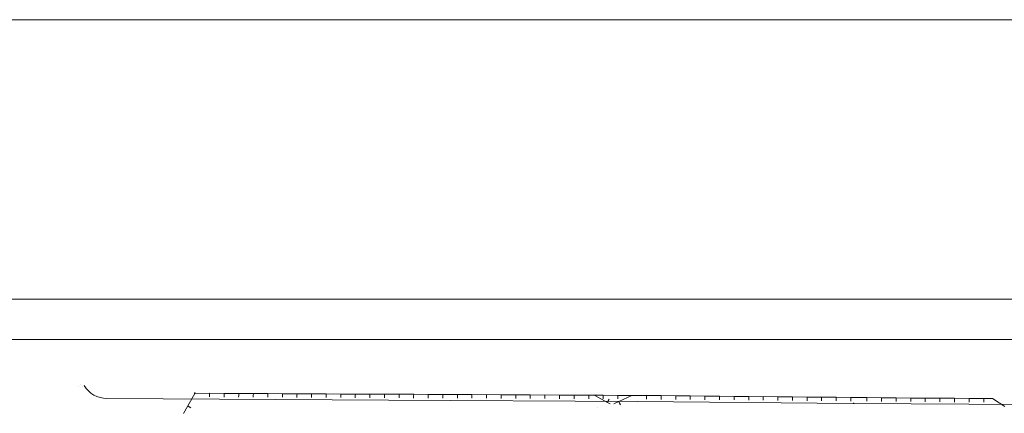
# Model space of a CAD drawing. Header units: metres. Extents: x -15 to 143, y -45 to 47.
# Tile 32 of 41: x 87.2 to 92.06, y 33.14 to 35.09. Entities that reach past the tile are written whole.
import ezdxf

# ---------------------------------------------------------------- set-up
doc = ezdxf.new("R2010")
doc.units = ezdxf.units.M
doc.header["$LTSCALE"] = 0.0125
doc.layers.add('X_YYY_STF_8', color=7, linetype='Continuous', lineweight=9)
doc.layers.add('X_YYY_STF__8', color=7, linetype='Continuous')

# ---------------------------------------------------------------- blocks, each defined once
blk = doc.blocks.new('Ü_Plan_W')
at = {"layer": 'X_YYY_STF_8', "linetype": 'Continuous', "lineweight": 0}
for points in [[(0.5108, 6.0257), (0.5103, 6.0245), (0.5091, 6.0245), (0.5082, 6.0257), (0.5091, 6.027), (0.5103, 6.027), (0.5108, 6.0257)], [(3.2205, 5.9843), (3.2201, 5.9834), (3.2188, 5.9834), (3.218, 5.9843), (3.2188, 5.9855), (3.2201, 5.9855), (3.2205, 5.9843)]]:
    blk.add_hatch(color=256, dxfattribs=at).paths.add_polyline_path(points, flags=0)
for p, q in [((0.0315, 6.055), (0.0315, 6.0545)), ((0.0404, 6.0634), (0.04, 6.0634)), ((0.0489, 6.0545), (0.0489, 6.055)), ((1.3066, 5.997), (0.1471, 6.0041)), ((0.5091, 6.0249), (0.4799, 5.9737)), ((0.5103, 6.0257), (0.5108, 6.0257)), ((0.5696, 6.0253), (0.5696, 6.0257)), ((0.5696, 6.0257), (0.6297, 6.0253)), ((0.5696, 6.0181), (0.5696, 6.0105)), ((0.6297, 6.0253), (0.6297, 6.0251)), ((0.6297, 6.0253), (0.6898, 6.0249)), ((0.6297, 6.0177), (0.6297, 6.0101)), ((0.6898, 6.0173), (0.6894, 6.0097)), ((0.6898, 6.0249), (0.6898, 6.0249)), ((0.6898, 6.0249), (0.7495, 6.0245)), ((0.7495, 6.0245), (0.7499, 6.0245)), ((0.7495, 6.0168), (0.7495, 6.0097)), ((0.7499, 6.0245), (0.8096, 6.0245)), ((0.8096, 6.0245), (0.8096, 6.0245)), ((0.8096, 6.0245), (0.8697, 6.024)), ((0.8096, 6.0168), (0.8096, 6.0092)), ((0.8697, 6.0164), (0.8693, 6.0092)), ((0.8697, 6.024), (0.8697, 6.0238)), ((0.8697, 6.024), (0.9294, 6.0236)), ((0.9294, 6.0236), (0.9299, 6.0236)), ((0.9294, 6.0164), (0.9294, 6.0088)), ((0.9299, 6.0236), (0.9895, 6.0236)), ((0.9895, 6.0236), (0.9895, 6.0234)), ((0.9895, 6.0236), (1.0497, 6.0232)), ((0.9895, 6.016), (0.9895, 6.0084)), ((1.0497, 6.0232), (1.0497, 6.023)), ((1.0497, 6.0232), (1.1098, 6.0228)), ((1.0497, 6.0156), (1.0497, 6.008)), ((1.1098, 6.0152), (1.1093, 6.008)), ((1.1098, 6.0228), (1.1098, 6.0228)), ((1.1098, 6.0228), (1.1695, 6.0224)), ((1.1695, 6.0224), (1.1699, 6.0228)), ((1.1695, 6.0152), (1.1695, 6.0075)), ((1.1699, 6.0228), (1.2296, 6.0224)), ((1.2296, 6.0224), (1.2296, 6.0221)), ((1.2296, 6.0224), (1.2897, 6.0219)), ((1.2296, 6.0147), (1.2296, 6.0071)), ((1.2897, 6.0219), (1.2897, 6.0219)), ((1.2897, 6.0219), (1.3498, 6.0215)), ((1.2897, 6.0143), (1.2897, 6.0071)), ((2.3311, 5.9919), (1.3066, 5.997)), ((1.3498, 6.0143), (1.3494, 6.0067)), ((1.3498, 6.0215), (1.3498, 6.0219)), ((1.3498, 6.0219), (1.4095, 6.0215)), ((1.4095, 6.0215), (1.4099, 6.0215)), ((1.4095, 6.0139), (1.4095, 6.0063)), ((1.4099, 6.0215), (1.4696, 6.0211)), ((1.4696, 6.0211), (1.4696, 6.0209)), ((1.4696, 6.0211), (1.5297, 6.0207)), ((1.4696, 6.0135), (1.4696, 6.0063)), ((1.5297, 6.0207), (1.5297, 6.0211)), ((1.5297, 6.0211), (1.5894, 6.0207)), ((1.5297, 6.0135), (1.5297, 6.0058)), ((1.5894, 6.0207), (1.5898, 6.0207)), ((1.5894, 6.013), (1.5894, 6.0054)), ((1.5898, 6.0207), (1.6495, 6.0202)), ((1.6495, 6.0202), (1.6495, 6.02)), ((1.6495, 6.0202), (1.7096, 6.0198)), ((1.6495, 6.0126), (1.6495, 6.0054)), ((1.7096, 6.0198), (1.7096, 6.0202)), ((1.7096, 6.0202), (1.7697, 6.0198)), ((1.7096, 6.0126), (1.7096, 6.005)), ((1.7697, 6.0122), (1.7693, 6.0046)), ((1.7697, 6.0198), (1.7697, 6.0198)), ((1.7697, 6.0198), (1.8294, 6.0194)), ((1.8294, 6.0194), (1.8299, 6.0194)), ((1.8294, 6.0118), (1.8294, 6.0041)), ((1.8299, 6.0194), (1.8895, 6.019)), ((1.8895, 6.019), (1.8895, 6.0188)), ((1.8895, 6.019), (1.9497, 6.0185)), ((1.8895, 6.0113), (1.8895, 6.0041)), ((1.9497, 6.0185), (1.9497, 6.019)), ((1.9497, 6.019), (2.0098, 6.0185)), ((1.9497, 6.0113), (1.9497, 6.0037)), ((2.0098, 6.0109), (2.0094, 6.0033)), ((2.0098, 6.0185), (2.0098, 6.0183)), ((2.0098, 6.0185), (2.0695, 6.0181)), ((2.0695, 6.0181), (2.0699, 6.0181)), ((2.0695, 6.0109), (2.0695, 6.0033)), ((2.0699, 6.0181), (2.1296, 6.0181)), ((2.1296, 6.0181), (2.1296, 6.0179)), ((2.1296, 6.0181), (2.1897, 6.0177)), ((2.1296, 6.0105), (2.1296, 6.0029)), ((2.1897, 6.0177), (2.1897, 6.0177)), ((2.1897, 6.0177), (2.2498, 6.0173)), ((2.1897, 6.0101), (2.1897, 6.0025)), ((2.2104, 5.9948), (2.2142, 6.0012)), ((2.2498, 6.0097), (2.2494, 6.0025)), ((2.2498, 6.0173), (2.2498, 6.0171)), ((2.2498, 6.0173), (2.3078, 6.0168)), ((2.3078, 6.0168), (2.3679, 6.0164)), ((2.3679, 6.0164), (2.3679, 6.0164)), ((2.3679, 6.0164), (2.428, 6.016)), ((2.3679, 6.0088), (2.3679, 6.0016)), ((2.4276, 6.0084), (2.4276, 6.0008)), ((2.428, 6.016), (2.428, 6.0158)), ((2.428, 6.016), (2.4877, 6.0152)), ((2.4877, 6.0152), (2.4881, 6.0156)), ((2.4877, 6.008), (2.4877, 6.0003)), ((2.4881, 6.0156), (2.5478, 6.0147)), ((2.5478, 6.0147), (2.5478, 6.0145)), ((2.5478, 6.0147), (2.608, 6.0143)), ((2.5478, 6.0071), (2.5478, 5.9999)), ((2.608, 6.0143), (2.608, 6.0141)), ((2.608, 6.0143), (2.6681, 6.0135)), ((2.608, 6.0067), (2.608, 5.9991)), ((2.6676, 6.0063), (2.6676, 5.9986)), ((2.6681, 6.0135), (2.6681, 6.0139)), ((2.6681, 6.0139), (2.7278, 6.013)), ((2.7278, 6.013), (2.7282, 6.013)), ((2.7278, 6.0054), (2.7278, 5.9982)), ((2.7282, 6.013), (2.7879, 6.0126)), ((2.7879, 6.0126), (2.7879, 6.0124)), ((2.7879, 6.0126), (2.848, 6.0118)), ((2.7879, 6.005), (2.7879, 5.9974)), ((2.848, 6.0118), (2.848, 6.0122)), ((2.848, 6.0122), (2.9081, 6.0113)), ((2.848, 6.0046), (2.848, 5.997)), ((2.9077, 6.0037), (2.9077, 5.9965)), ((2.9081, 6.0113), (2.9081, 6.0111)), ((2.9081, 6.0113), (2.9678, 6.0109)), ((2.9678, 6.0109), (2.9678, 6.0107)), ((2.9678, 6.0109), (3.0279, 6.0101)), ((2.9678, 6.0033), (2.9678, 5.9957)), ((3.0279, 6.0101), (3.0279, 6.0099)), ((3.0279, 6.0101), (3.088, 6.0097)), ((3.0279, 6.0025), (3.0279, 5.9953)), ((3.0876, 6.002), (3.0876, 5.9948)), ((3.088, 6.0097), (3.088, 6.0094)), ((3.088, 6.0097), (3.1477, 6.0092)), ((3.1477, 6.0092), (3.1481, 6.0092)), ((3.1477, 6.0016), (3.1477, 5.994)), ((3.1481, 6.0092), (3.2078, 6.0084)), ((3.2078, 6.0084), (3.2078, 6.0084)), ((3.2078, 6.0084), (3.2205, 6.0084)), ((3.2078, 6.0008), (3.2078, 5.9936)), ((3.2747, 6.008), (3.2747, 6.008)), ((3.2747, 6.008), (3.3348, 6.0075)), ((3.2747, 6.0003), (3.2747, 5.9927)), ((3.3348, 6.0075), (3.3348, 6.0073)), ((3.3348, 6.0075), (3.3949, 6.0067)), ((3.3348, 5.9999), (3.3348, 5.9923)), ((3.3945, 5.9995), (3.3945, 5.9919)), ((3.3949, 6.0067), (3.3949, 6.0071)), ((3.3949, 6.0071), (3.4546, 6.0063)), ((3.4546, 6.0063), (3.455, 6.0063)), ((3.4546, 5.9986), (3.4546, 5.9915)), ((3.455, 6.0063), (3.5147, 6.0058)), ((3.5147, 6.0058), (3.5147, 6.0058)), ((3.5147, 6.0058), (3.5748, 6.0054)), ((3.5147, 5.9982), (3.5147, 5.991)), ((3.5748, 6.0054), (3.5748, 6.0054)), ((3.5748, 6.0054), (3.635, 6.005)), ((3.5748, 5.9978), (3.5748, 5.9902)), ((3.6345, 5.9974), (3.6345, 5.9898)), ((3.635, 6.005), (3.635, 6.0048)), ((3.635, 6.005), (3.6946, 6.0041)), ((3.6946, 6.0041), (3.6951, 6.0046)), ((3.6946, 5.997), (3.6946, 5.9893)), ((3.6951, 6.0046), (3.7548, 6.0037)), ((3.7548, 6.0037), (3.7548, 6.0035)), ((3.7548, 6.0037), (3.7916, 6.0037)), ((3.7548, 5.9965), (3.7548, 5.9889)), ((3.7916, 6.0037), (3.8424, 5.9711)), ((0.4799, 5.9737), (0.4621, 5.9432)), ((0.4799, 5.9737), (0.4799, 5.9735)), ((0.4862, 5.9699), (0.4925, 5.966)), ((2.1639, 5.9673), (2.1639, 5.9671)), ((2.2071, 5.9881), (2.2071, 5.9885)), ((2.2071, 5.9885), (2.2181, 5.9821)), ((2.2536, 5.9915), (2.2329, 5.9817)), ((2.2536, 5.9915), (2.2536, 5.9912)), ((2.257, 5.9847), (2.26, 5.9779))]:
    blk.add_line(p, q, dxfattribs=at)
at = {"layer": 'X_YYY_STF_8', "linetype": 'Continuous', "lineweight": 9}
for p, q in [((0.5108, 6.0257), (0.5696, 6.0253)), ((0.5696, 6.0253), (0.5696, 6.0257)), ((0.6297, 6.0253), (0.6297, 6.0251)), ((0.6898, 6.0249), (0.6898, 6.0249)), ((0.7495, 6.0245), (0.7499, 6.0245)), ((0.8096, 6.0245), (0.8096, 6.0245)), ((0.8697, 6.024), (0.8697, 6.0238)), ((0.9294, 6.0236), (0.9299, 6.0236)), ((0.9895, 6.0236), (0.9895, 6.0234)), ((1.0497, 6.0232), (1.0497, 6.023)), ((1.1098, 6.0228), (1.1098, 6.0228)), ((1.1695, 6.0224), (1.1699, 6.0228)), ((1.2296, 6.0224), (1.2296, 6.0221)), ((1.2897, 6.0219), (1.2897, 6.0219)), ((1.3498, 6.0215), (1.3498, 6.0219)), ((1.4095, 6.0215), (1.4099, 6.0215)), ((1.4696, 6.0211), (1.4696, 6.0209)), ((1.5297, 6.0207), (1.5297, 6.0211)), ((1.5894, 6.0207), (1.5898, 6.0207)), ((1.6495, 6.0202), (1.6495, 6.02)), ((1.7096, 6.0198), (1.7096, 6.0202)), ((1.7697, 6.0198), (1.7697, 6.0198)), ((1.8294, 6.0194), (1.8299, 6.0194)), ((1.8895, 6.019), (1.8895, 6.0188)), ((1.9497, 6.0185), (1.9497, 6.019)), ((2.0098, 6.0185), (2.0098, 6.0183)), ((2.0695, 6.0181), (2.0699, 6.0181)), ((2.1296, 6.0181), (2.1296, 6.0179)), ((2.1546, 6.0173), (2.2071, 5.9881)), ((2.1897, 6.0177), (2.1897, 6.0177)), ((2.2498, 6.0173), (2.2498, 6.0171)), ((2.3078, 6.0168), (2.2536, 5.9915)), ((2.3679, 6.0164), (2.3679, 6.0164)), ((2.428, 6.016), (2.428, 6.0158)), ((2.4877, 6.0152), (2.4881, 6.0156)), ((2.5478, 6.0147), (2.5478, 6.0145)), ((2.608, 6.0143), (2.608, 6.0141)), ((2.6681, 6.0135), (2.6681, 6.0139)), ((2.7278, 6.013), (2.7282, 6.013)), ((2.7879, 6.0126), (2.7879, 6.0124)), ((2.848, 6.0118), (2.848, 6.0122)), ((2.9081, 6.0113), (2.9081, 6.0111)), ((2.9678, 6.0109), (2.9678, 6.0107)), ((3.0279, 6.0101), (3.0279, 6.0099)), ((3.088, 6.0097), (3.088, 6.0094)), ((3.1477, 6.0092), (3.1481, 6.0092)), ((3.2078, 6.0084), (3.2078, 6.0084)), ((3.2205, 6.0084), (3.2747, 6.008)), ((3.2747, 6.008), (3.2747, 6.008)), ((3.3348, 6.0075), (3.3348, 6.0073)), ((3.3949, 6.0067), (3.3949, 6.0071)), ((3.4546, 6.0063), (3.455, 6.0063)), ((3.5147, 6.0058), (3.5147, 6.0058)), ((3.5748, 6.0054), (3.5748, 6.0054)), ((3.635, 6.005), (3.635, 6.0048)), ((3.6946, 6.0041), (3.6951, 6.0046)), ((3.7548, 6.0037), (3.7548, 6.0035)), ((0.4799, 5.9737), (0.4799, 5.9735)), ((2.2071, 5.9881), (2.2071, 5.9885)), ((2.2536, 5.9915), (2.2536, 5.9912)), ((3.2201, 5.9847), (3.2201, 5.9843))]:
    blk.add_line(p, q, dxfattribs=at)
at = {"layer": 'X_YYY_STF_8', "linetype": 'Continuous', "lineweight": 13}
for p, q in [((0.5696, 6.0257), (0.5696, 6.0181)), ((0.6297, 6.0253), (0.6297, 6.0177)), ((0.6898, 6.0249), (0.6898, 6.0173)), ((0.7499, 6.0245), (0.7495, 6.0168)), ((0.8096, 6.0245), (0.8096, 6.0168)), ((0.8697, 6.024), (0.8697, 6.0164)), ((0.9299, 6.0236), (0.9294, 6.0164)), ((0.9895, 6.0236), (0.9895, 6.016)), ((1.0497, 6.0232), (1.0497, 6.0156)), ((1.1098, 6.0228), (1.1098, 6.0152)), ((1.1699, 6.0228), (1.1695, 6.0152)), ((1.2296, 6.0224), (1.2296, 6.0147)), ((1.2897, 6.0219), (1.2897, 6.0143)), ((1.3498, 6.0219), (1.3498, 6.0143)), ((1.4099, 6.0215), (1.4095, 6.0139)), ((1.4696, 6.0211), (1.4696, 6.0135)), ((1.5297, 6.0211), (1.5297, 6.0135)), ((1.5898, 6.0207), (1.5894, 6.013)), ((1.6495, 6.0202), (1.6495, 6.0126)), ((1.7096, 6.0202), (1.7096, 6.0126)), ((1.7697, 6.0198), (1.7697, 6.0122)), ((1.8299, 6.0194), (1.8294, 6.0118)), ((1.8895, 6.019), (1.8895, 6.0113)), ((1.9497, 6.019), (1.9497, 6.0113)), ((2.0098, 6.0185), (2.0098, 6.0109)), ((2.0699, 6.0181), (2.0695, 6.0109)), ((2.1296, 6.0181), (2.1296, 6.0105)), ((2.1897, 6.0177), (2.1897, 6.0101)), ((2.2498, 6.0173), (2.2498, 6.0097)), ((2.3679, 6.0164), (2.3679, 6.0088)), ((2.428, 6.016), (2.4276, 6.0084)), ((2.4881, 6.0156), (2.4877, 6.008)), ((2.5478, 6.0147), (2.5478, 6.0071)), ((2.608, 6.0143), (2.608, 6.0067)), ((2.6681, 6.0139), (2.6676, 6.0063)), ((2.7282, 6.013), (2.7278, 6.0054)), ((2.7879, 6.0126), (2.7879, 6.005)), ((2.848, 6.0122), (2.848, 6.0046)), ((2.9081, 6.0113), (2.9077, 6.0037)), ((2.9678, 6.0109), (2.9678, 6.0033)), ((3.0279, 6.0101), (3.0279, 6.0025)), ((3.088, 6.0097), (3.0876, 6.002)), ((3.1481, 6.0092), (3.1477, 6.0016)), ((3.2078, 6.0084), (3.2078, 6.0008)), ((3.2747, 6.008), (3.2747, 6.0003)), ((3.3348, 6.0075), (3.3348, 5.9999)), ((3.3949, 6.0071), (3.3945, 5.9995)), ((3.455, 6.0063), (3.4546, 5.9986)), ((3.5147, 6.0058), (3.5147, 5.9982)), ((3.5748, 6.0054), (3.5748, 5.9978)), ((3.635, 6.005), (3.6345, 5.9974)), ((3.6951, 6.0046), (3.6946, 5.997)), ((3.7548, 6.0037), (3.7548, 5.9965)), ((0.4799, 5.9737), (0.4862, 5.9699)), ((2.2071, 5.9885), (2.2104, 5.9948)), ((2.2536, 5.9915), (2.257, 5.9847))]:
    blk.add_line(p, q, dxfattribs=at)
at = {"layer": 'X_YYY_STF_8', "linetype": 'Continuous', "lineweight": 5}
for p, q in [((2.3311, 5.9919), (3.218, 5.9843)), ((3.2205, 5.9843), (3.9973, 5.9788))]:
    blk.add_line(p, q, dxfattribs=at)
at = {"layer": 'X_YYY_STF_8', "linetype": 'Continuous', "lineweight": 0}
for points in [[(0.5108, 6.0257), (0.5103, 6.0245), (0.5091, 6.0245), (0.5082, 6.0257), (0.5091, 6.027), (0.5103, 6.027), (0.5108, 6.0257)], [(3.2205, 5.9843), (3.2201, 5.9834), (3.2188, 5.9834), (3.218, 5.9843), (3.2188, 5.9855), (3.2201, 5.9855), (3.2205, 5.9843)]]:
    blk.add_lwpolyline(points, close=True, dxfattribs=at)
for points in [[(0.5082, 6.0257), (0.5082, 6.0259), (0.5082, 6.026), (0.5082, 6.0261), (0.5083, 6.0262), (0.5083, 6.0263), (0.5083, 6.0264), (0.5084, 6.0265), (0.5084, 6.0266), (0.5085, 6.0266), (0.5085, 6.0267), (0.5086, 6.0268), (0.5087, 6.0268), (0.5087, 6.0269), (0.5088, 6.0269), (0.5089, 6.0269), (0.509, 6.027), (0.5091, 6.027), (0.5092, 6.027), (0.5094, 6.027), (0.5095, 6.027)], [(0.5095, 6.0249), (0.5094, 6.0249), (0.5092, 6.0249), (0.5091, 6.0249), (0.509, 6.0249), (0.5089, 6.025), (0.5088, 6.025), (0.5087, 6.025), (0.5087, 6.0251), (0.5086, 6.0251), (0.5085, 6.0252), (0.5085, 6.0252), (0.5084, 6.0253), (0.5084, 6.0253), (0.5083, 6.0254), (0.5083, 6.0254), (0.5083, 6.0255), (0.5082, 6.0255), (0.5082, 6.0256), (0.5082, 6.0257), (0.5082, 6.0257)], [(0.5095, 6.027), (0.5095, 6.027), (0.5096, 6.027), (0.5097, 6.027), (0.5097, 6.027), (0.5098, 6.0269), (0.5099, 6.0269), (0.5099, 6.0269), (0.51, 6.0268), (0.51, 6.0268), (0.5101, 6.0267), (0.5101, 6.0266), (0.5102, 6.0266), (0.5102, 6.0265), (0.5102, 6.0264), (0.5103, 6.0263), (0.5103, 6.0262), (0.5103, 6.0261), (0.5103, 6.026), (0.5103, 6.0259), (0.5103, 6.0257)], [(0.5108, 6.0257), (0.5107, 6.0257), (0.5106, 6.0256), (0.5106, 6.0255), (0.5105, 6.0255), (0.5104, 6.0254), (0.5104, 6.0254), (0.5103, 6.0253), (0.5102, 6.0253), (0.5102, 6.0252), (0.5101, 6.0252), (0.5101, 6.0251), (0.51, 6.0251), (0.5099, 6.025), (0.5099, 6.025), (0.5098, 6.025), (0.5097, 6.0249), (0.5097, 6.0249), (0.5096, 6.0249), (0.5095, 6.0249), (0.5095, 6.0249)]]:
    blk.add_lwpolyline(points, dxfattribs=at)
at = {"layer": 'X_YYY_STF_8', "linetype": 'Continuous', "lineweight": 9}
for points in [[(3.218, 5.9847), (3.218, 5.9847), (3.218, 5.9848), (3.218, 5.9849), (3.218, 5.9849), (3.2181, 5.985), (3.2181, 5.985), (3.2181, 5.9851), (3.2182, 5.9852), (3.2182, 5.9852), (3.2183, 5.9853), (3.2184, 5.9853), (3.2184, 5.9853), (3.2185, 5.9854), (3.2186, 5.9854), (3.2187, 5.9855), (3.2188, 5.9855), (3.2189, 5.9855), (3.219, 5.9855), (3.2191, 5.9855), (3.2192, 5.9855)], [(3.2192, 5.9834), (3.2191, 5.9834), (3.219, 5.9834), (3.2189, 5.9834), (3.2188, 5.9835), (3.2187, 5.9835), (3.2186, 5.9835), (3.2185, 5.9836), (3.2184, 5.9836), (3.2184, 5.9837), (3.2183, 5.9837), (3.2182, 5.9838), (3.2182, 5.9839), (3.2181, 5.9839), (3.2181, 5.984), (3.2181, 5.9841), (3.218, 5.9842), (3.218, 5.9843), (3.218, 5.9844), (3.218, 5.9846), (3.218, 5.9847)], [(3.2192, 5.9855), (3.2193, 5.9855), (3.2194, 5.9855), (3.2194, 5.9855), (3.2195, 5.9855), (3.2196, 5.9855), (3.2196, 5.9854), (3.2197, 5.9854), (3.2197, 5.9853), (3.2198, 5.9853), (3.2198, 5.9853), (3.2199, 5.9852), (3.2199, 5.9852), (3.2199, 5.9851), (3.22, 5.985), (3.22, 5.985), (3.22, 5.9849), (3.2201, 5.9849), (3.2201, 5.9848), (3.2201, 5.9847), (3.2201, 5.9847)], [(3.2201, 5.9843), (3.2201, 5.9842), (3.2201, 5.9841), (3.2201, 5.9841), (3.22, 5.984), (3.22, 5.9839), (3.22, 5.9839), (3.2199, 5.9838), (3.2199, 5.9838), (3.2199, 5.9837), (3.2198, 5.9837), (3.2198, 5.9836), (3.2197, 5.9836), (3.2197, 5.9835), (3.2196, 5.9835), (3.2196, 5.9835), (3.2195, 5.9835), (3.2194, 5.9834), (3.2194, 5.9834), (3.2193, 5.9834), (3.2192, 5.9834)]]:
    blk.add_lwpolyline(points, dxfattribs=at)
at = {"layer": 'X_YYY_STF_8', "linetype": 'Continuous', "lineweight": 0}
blk.add_arc((0.1468, 6.1119), 0.1074, 210.2113, 270.1858, dxfattribs=at)

msp = doc.modelspace()

# ---------------------------------------------------------------- linework, layer by layer
at = {"layer": 'X_YYY_STF__8', "lineweight": 0, "ltscale": 0.2}
for p, q in [((82.9046, 35.0851), (99.9014, 35.0851)), ((82.9046, 35.0851), (99.9014, 35.0851)), ((82.9046, 33.7045), (99.9014, 33.7045))]:
    msp.add_line(p, q, dxfattribs=at)
at = {"layer": 'X_YYY_STF__8', "lineweight": 0}
msp.add_line((82.9046, 33.5045), (99.9014, 33.5045), dxfattribs=at)

# ---------------------------------------------------------------- block references
at = {"xscale": 1.2, "yscale": 1.2}
msp.add_blockref('Ü_Plan_W', (87.4558, 26.0077, 0), dxfattribs=at)

doc.saveas('drawing.dxf')
